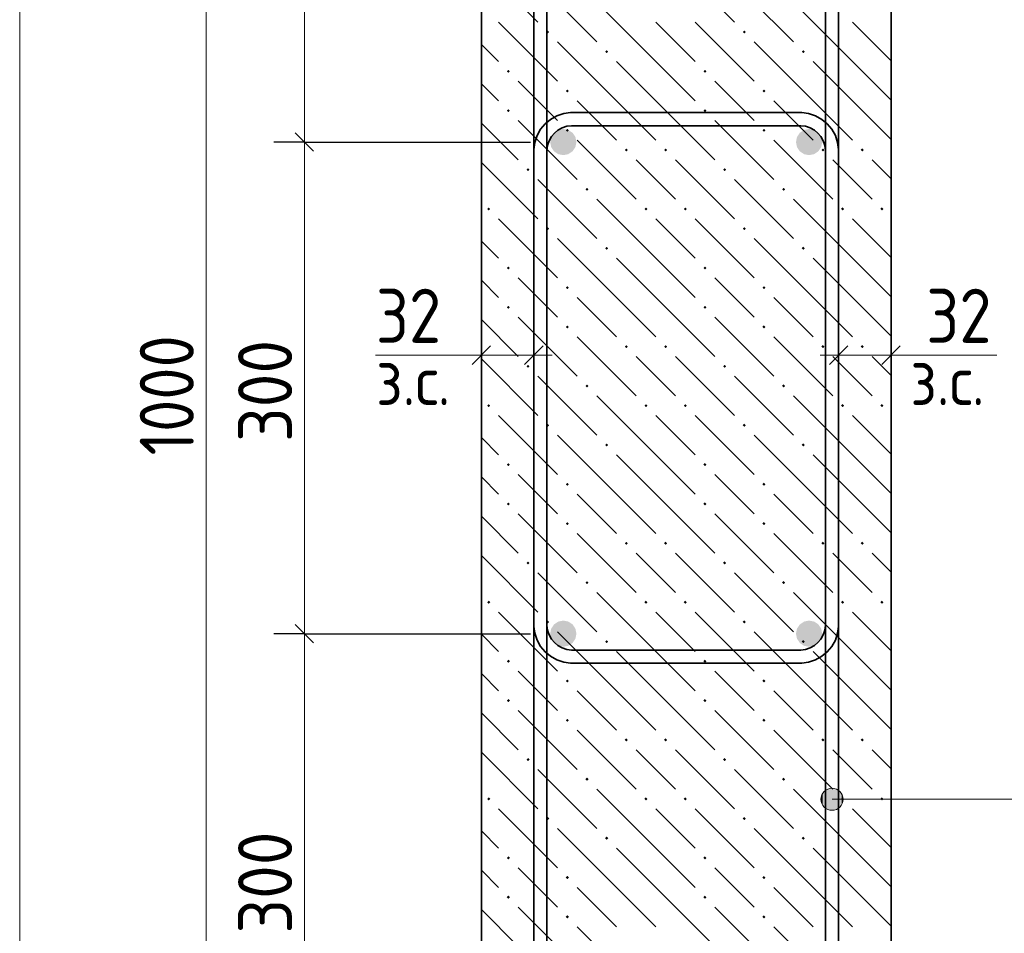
# Model space of a CAD drawing. Header units: millimetres. Extents: x 0 to 42000, y 0 to 29700.
# Tile 27 of 30: x 33511 to 37517, y 21314 to 25031. Entities that reach past the tile are written whole.
import ezdxf

# ---------------------------------------------------------------- set-up
doc = ezdxf.new("R2010")
doc.units = ezdxf.units.MM
doc.linetypes.add('______2', pattern=[270, 200, -70])
for name, color, linetype, lineweight in [('S1 Продольная арматура', 52, 'Continuous', 25), ('Standard', 7, 'Continuous', 25), ('Позиционная метка линия выноска', 7, 'Continuous', 13), ('Размерная выноска', 7, 'Continuous', 13), ('Хомут', 52, 'Continuous', 25)]:
    doc.layers.add(name, color=color, linetype=linetype, lineweight=lineweight)
doc.layers.add('ЖБ Пилон', color=7, linetype='______2', lineweight=13, true_color=0xa0a0a0)
doc.styles.add('ISOCPEUR', font='txt')

msp = doc.modelspace()

# ---------------------------------------------------------------- hatches: boundary and pattern name
at = {"layer": 'S1 Продольная арматура', "linetype": 'Continuous', "lineweight": 18, "transparency": 33554687}
for points in [[(35775.6, 24533.3), (35771.6, 24553.8), (35760, 24571.1), (35742.7, 24582.6), (35722.3, 24586.7), (35701.9, 24582.6), (35684.6, 24571.1), (35673, 24553.8), (35669, 24533.3), (35673, 24512.9), (35684.6, 24495.6), (35701.9, 24484.1), (35722.3, 24480), (35742.7, 24484.1), (35760, 24495.6), (35771.6, 24512.9)], [(35775.6, 24533.3), (35771.6, 24553.8), (35760, 24571.1), (35742.7, 24582.6), (35722.3, 24586.7), (35701.9, 24582.6), (35684.6, 24571.1), (35673, 24553.8), (35669, 24533.3), (35673, 24512.9), (35684.6, 24495.6), (35701.9, 24484.1), (35722.3, 24480), (35742.7, 24484.1), (35760, 24495.6), (35771.6, 24512.9)], [(36775.6, 24533.3), (36771.6, 24553.8), (36760, 24571.1), (36742.7, 24582.6), (36722.3, 24586.7), (36701.9, 24582.6), (36684.6, 24571.1), (36673, 24553.8), (36669, 24533.3), (36673, 24512.9), (36684.6, 24495.6), (36701.9, 24484.1), (36722.3, 24480), (36742.7, 24484.1), (36760, 24495.6), (36771.6, 24512.9)], [(36775.6, 24533.3), (36771.6, 24553.8), (36760, 24571.1), (36742.7, 24582.6), (36722.3, 24586.7), (36701.9, 24582.6), (36684.6, 24571.1), (36673, 24553.8), (36669, 24533.3), (36673, 24512.9), (36684.6, 24495.6), (36701.9, 24484.1), (36722.3, 24480), (36742.7, 24484.1), (36760, 24495.6), (36771.6, 24512.9)], [(35775.6, 22533.3), (35771.6, 22553.8), (35760, 22571.1), (35742.7, 22582.6), (35722.3, 22586.7), (35701.9, 22582.6), (35684.6, 22571.1), (35673, 22553.8), (35669, 22533.3), (35673, 22512.9), (35684.6, 22495.6), (35701.9, 22484.1), (35722.3, 22480), (35742.7, 22484.1), (35760, 22495.6), (35771.6, 22512.9)], [(35775.6, 22533.3), (35771.6, 22553.8), (35760, 22571.1), (35742.7, 22582.6), (35722.3, 22586.7), (35701.9, 22582.6), (35684.6, 22571.1), (35673, 22553.8), (35669, 22533.3), (35673, 22512.9), (35684.6, 22495.6), (35701.9, 22484.1), (35722.3, 22480), (35742.7, 22484.1), (35760, 22495.6), (35771.6, 22512.9)], [(36775.6, 22533.3), (36771.6, 22553.8), (36760, 22571.1), (36742.7, 22582.6), (36722.3, 22586.7), (36701.9, 22582.6), (36684.6, 22571.1), (36673, 22553.8), (36669, 22533.3), (36673, 22512.9), (36684.6, 22495.6), (36701.9, 22484.1), (36722.3, 22480), (36742.7, 22484.1), (36760, 22495.6), (36771.6, 22512.9)], [(36775.6, 22533.3), (36771.6, 22553.8), (36760, 22571.1), (36742.7, 22582.6), (36722.3, 22586.7), (36701.9, 22582.6), (36684.6, 22571.1), (36673, 22553.8), (36669, 22533.3), (36673, 22512.9), (36684.6, 22495.6), (36701.9, 22484.1), (36722.3, 22480), (36742.7, 22484.1), (36760, 22495.6), (36771.6, 22512.9)]]:
    msp.add_hatch(color=7, dxfattribs=at).paths.add_polyline_path(points)
at = {"layer": 'ЖБ Пилон', "linetype": 'Continuous', "lineweight": 18, "transparency": 33554687}
for points in [[(35652.2, 24981.1), (35658.7, 24987.6), (35665.2, 24981.1), (35658.7, 24974.6)], [(36452.2, 24981.1), (36458.7, 24987.6), (36465.2, 24981.1), (36458.7, 24974.6)], [(35892.2, 24901.1), (35898.7, 24907.6), (35905.2, 24901.1), (35898.7, 24894.6)], [(36692.2, 24901.1), (36698.7, 24907.6), (36705.2, 24901.1), (36698.7, 24894.6)], [(35492.2, 24821.1), (35498.7, 24827.6), (35505.2, 24821.1), (35498.7, 24814.6)], [(36292.2, 24821.1), (36298.7, 24827.6), (36305.2, 24821.1), (36298.7, 24814.6)], [(35732.2, 24741.1), (35738.7, 24747.6), (35745.2, 24741.1), (35738.7, 24734.6)], [(36532.2, 24741.1), (36538.7, 24747.6), (36545.2, 24741.1), (36538.7, 24734.6)], [(35492.2, 24661.1), (35498.7, 24667.6), (35505.2, 24661.1), (35498.7, 24654.6)], [(36292.2, 24661.1), (36298.7, 24667.6), (36305.2, 24661.1), (36298.7, 24654.6)], [(35732.2, 24581.1), (35738.7, 24587.6), (35745.2, 24581.1), (35738.7, 24574.6)], [(36532.2, 24581.1), (36538.7, 24587.6), (36545.2, 24581.1), (36538.7, 24574.6)], [(35972.2, 24501.1), (35978.7, 24507.6), (35985.2, 24501.1), (35978.7, 24494.6)], [(36132.2, 24501.1), (36138.7, 24507.6), (36145.2, 24501.1), (36138.7, 24494.6)], [(36772.2, 24501.1), (36778.7, 24507.6), (36785.2, 24501.1), (36778.7, 24494.6)], [(36932.2, 24501.1), (36938.7, 24507.6), (36945.2, 24501.1), (36938.7, 24494.6)], [(35572.2, 24421.1), (35578.7, 24427.6), (35585.2, 24421.1), (35578.7, 24414.6)], [(36372.2, 24421.1), (36378.7, 24427.6), (36385.2, 24421.1), (36378.7, 24414.6)], [(35812.2, 24341.1), (35818.7, 24347.6), (35825.2, 24341.1), (35818.7, 24334.6)], [(36612.2, 24341.1), (36618.7, 24347.6), (36625.2, 24341.1), (36618.7, 24334.6)], [(35412.2, 24261.1), (35418.7, 24267.6), (35425.2, 24261.1), (35418.7, 24254.6)], [(36052.2, 24261.1), (36058.7, 24267.6), (36065.2, 24261.1), (36058.7, 24254.6)], [(36212.2, 24261.1), (36218.7, 24267.6), (36225.2, 24261.1), (36218.7, 24254.6)], [(36852.2, 24261.1), (36858.7, 24267.6), (36865.2, 24261.1), (36858.7, 24254.6)], [(37012.2, 24261.1), (37018.7, 24267.6), (37025.2, 24261.1), (37018.7, 24254.6)], [(35652.2, 24181.1), (35658.7, 24187.6), (35665.2, 24181.1), (35658.7, 24174.6)], [(36452.2, 24181.1), (36458.7, 24187.6), (36465.2, 24181.1), (36458.7, 24174.6)], [(35892.2, 24101.1), (35898.7, 24107.6), (35905.2, 24101.1), (35898.7, 24094.6)], [(36692.2, 24101.1), (36698.7, 24107.6), (36705.2, 24101.1), (36698.7, 24094.6)], [(35492.2, 24021.1), (35498.7, 24027.6), (35505.2, 24021.1), (35498.7, 24014.6)], [(36292.2, 24021.1), (36298.7, 24027.6), (36305.2, 24021.1), (36298.7, 24014.6)], [(35732.2, 23941.1), (35738.7, 23947.6), (35745.2, 23941.1), (35738.7, 23934.6)], [(36532.2, 23941.1), (36538.7, 23947.6), (36545.2, 23941.1), (36538.7, 23934.6)], [(35492.2, 23861.1), (35498.7, 23867.6), (35505.2, 23861.1), (35498.7, 23854.6)], [(36292.2, 23861.1), (36298.7, 23867.6), (36305.2, 23861.1), (36298.7, 23854.6)], [(35732.2, 23781.1), (35738.7, 23787.6), (35745.2, 23781.1), (35738.7, 23774.6)], [(36532.2, 23781.1), (36538.7, 23787.6), (36545.2, 23781.1), (36538.7, 23774.6)], [(35972.2, 23701.1), (35978.7, 23707.6), (35985.2, 23701.1), (35978.7, 23694.6)], [(36132.2, 23701.1), (36138.7, 23707.6), (36145.2, 23701.1), (36138.7, 23694.6)], [(36772.2, 23701.1), (36778.7, 23707.6), (36785.2, 23701.1), (36778.7, 23694.6)], [(36932.2, 23701.1), (36938.7, 23707.6), (36945.2, 23701.1), (36938.7, 23694.6)], [(35572.2, 23621.1), (35578.7, 23627.6), (35585.2, 23621.1), (35578.7, 23614.6)], [(36372.2, 23621.1), (36378.7, 23627.6), (36385.2, 23621.1), (36378.7, 23614.6)], [(35812.2, 23541.1), (35818.7, 23547.6), (35825.2, 23541.1), (35818.7, 23534.6)], [(36612.2, 23541.1), (36618.7, 23547.6), (36625.2, 23541.1), (36618.7, 23534.6)], [(35412.2, 23461.1), (35418.7, 23467.6), (35425.2, 23461.1), (35418.7, 23454.6)], [(36052.2, 23461.1), (36058.7, 23467.6), (36065.2, 23461.1), (36058.7, 23454.6)], [(36212.2, 23461.1), (36218.7, 23467.6), (36225.2, 23461.1), (36218.7, 23454.6)], [(36852.2, 23461.1), (36858.7, 23467.6), (36865.2, 23461.1), (36858.7, 23454.6)], [(37012.2, 23461.1), (37018.7, 23467.6), (37025.2, 23461.1), (37018.7, 23454.6)], [(35652.2, 23381.1), (35658.7, 23387.6), (35665.2, 23381.1), (35658.7, 23374.6)], [(36452.2, 23381.1), (36458.7, 23387.6), (36465.2, 23381.1), (36458.7, 23374.6)], [(35892.2, 23301.1), (35898.7, 23307.6), (35905.2, 23301.1), (35898.7, 23294.6)], [(36692.2, 23301.1), (36698.7, 23307.6), (36705.2, 23301.1), (36698.7, 23294.6)], [(35492.2, 23221.1), (35498.7, 23227.6), (35505.2, 23221.1), (35498.7, 23214.6)], [(36292.2, 23221.1), (36298.7, 23227.6), (36305.2, 23221.1), (36298.7, 23214.6)], [(35732.2, 23141.1), (35738.7, 23147.6), (35745.2, 23141.1), (35738.7, 23134.6)], [(36532.2, 23141.1), (36538.7, 23147.6), (36545.2, 23141.1), (36538.7, 23134.6)], [(35492.2, 23061.1), (35498.7, 23067.6), (35505.2, 23061.1), (35498.7, 23054.6)], [(36292.2, 23061.1), (36298.7, 23067.6), (36305.2, 23061.1), (36298.7, 23054.6)], [(35732.2, 22981.1), (35738.7, 22987.6), (35745.2, 22981.1), (35738.7, 22974.6)], [(36532.2, 22981.1), (36538.7, 22987.6), (36545.2, 22981.1), (36538.7, 22974.6)], [(35972.2, 22901.1), (35978.7, 22907.6), (35985.2, 22901.1), (35978.7, 22894.6)], [(36132.2, 22901.1), (36138.7, 22907.6), (36145.2, 22901.1), (36138.7, 22894.6)], [(36772.2, 22901.1), (36778.7, 22907.6), (36785.2, 22901.1), (36778.7, 22894.6)], [(36932.2, 22901.1), (36938.7, 22907.6), (36945.2, 22901.1), (36938.7, 22894.6)], [(35572.2, 22821.1), (35578.7, 22827.6), (35585.2, 22821.1), (35578.7, 22814.6)], [(36372.2, 22821.1), (36378.7, 22827.6), (36385.2, 22821.1), (36378.7, 22814.6)], [(35812.2, 22741.1), (35818.7, 22747.6), (35825.2, 22741.1), (35818.7, 22734.6)], [(36612.2, 22741.1), (36618.7, 22747.6), (36625.2, 22741.1), (36618.7, 22734.6)], [(35412.2, 22661.1), (35418.7, 22667.6), (35425.2, 22661.1), (35418.7, 22654.6)], [(36052.2, 22661.1), (36058.7, 22667.6), (36065.2, 22661.1), (36058.7, 22654.6)], [(36212.2, 22661.1), (36218.7, 22667.6), (36225.2, 22661.1), (36218.7, 22654.6)], [(36852.2, 22661.1), (36858.7, 22667.6), (36865.2, 22661.1), (36858.7, 22654.6)], [(37012.2, 22661.1), (37018.7, 22667.6), (37025.2, 22661.1), (37018.7, 22654.6)], [(35652.2, 22581.1), (35658.7, 22587.6), (35665.2, 22581.1), (35658.7, 22574.6)], [(36452.2, 22581.1), (36458.7, 22587.6), (36465.2, 22581.1), (36458.7, 22574.6)], [(35892.2, 22501.1), (35898.7, 22507.6), (35905.2, 22501.1), (35898.7, 22494.6)], [(36692.2, 22501.1), (36698.7, 22507.6), (36705.2, 22501.1), (36698.7, 22494.6)], [(35492.2, 22421.1), (35498.7, 22427.6), (35505.2, 22421.1), (35498.7, 22414.6)], [(36292.2, 22421.1), (36298.7, 22427.6), (36305.2, 22421.1), (36298.7, 22414.6)], [(35732.2, 22341.1), (35738.7, 22347.6), (35745.2, 22341.1), (35738.7, 22334.6)], [(36532.2, 22341.1), (36538.7, 22347.6), (36545.2, 22341.1), (36538.7, 22334.6)], [(35492.2, 22261.1), (35498.7, 22267.6), (35505.2, 22261.1), (35498.7, 22254.6)], [(36292.2, 22261.1), (36298.7, 22267.6), (36305.2, 22261.1), (36298.7, 22254.6)], [(35732.2, 22181.1), (35738.7, 22187.6), (35745.2, 22181.1), (35738.7, 22174.6)], [(36532.2, 22181.1), (36538.7, 22187.6), (36545.2, 22181.1), (36538.7, 22174.6)], [(35972.2, 22101.1), (35978.7, 22107.6), (35985.2, 22101.1), (35978.7, 22094.6)], [(36132.2, 22101.1), (36138.7, 22107.6), (36145.2, 22101.1), (36138.7, 22094.6)], [(36772.2, 22101.1), (36778.7, 22107.6), (36785.2, 22101.1), (36778.7, 22094.6)], [(36932.2, 22101.1), (36938.7, 22107.6), (36945.2, 22101.1), (36938.7, 22094.6)], [(35572.2, 22021.1), (35578.7, 22027.6), (35585.2, 22021.1), (35578.7, 22014.6)], [(36372.2, 22021.1), (36378.7, 22027.6), (36385.2, 22021.1), (36378.7, 22014.6)], [(35812.2, 21941.1), (35818.7, 21947.6), (35825.2, 21941.1), (35818.7, 21934.6)], [(36612.2, 21941.1), (36618.7, 21947.6), (36625.2, 21941.1), (36618.7, 21934.6)], [(35412.2, 21861.1), (35418.7, 21867.6), (35425.2, 21861.1), (35418.7, 21854.6)], [(36052.2, 21861.1), (36058.7, 21867.6), (36065.2, 21861.1), (36058.7, 21854.6)], [(36212.2, 21861.1), (36218.7, 21867.6), (36225.2, 21861.1), (36218.7, 21854.6)], [(36852.2, 21861.1), (36858.7, 21867.6), (36865.2, 21861.1), (36858.7, 21854.6)], [(37012.2, 21861.1), (37018.7, 21867.6), (37025.2, 21861.1), (37018.7, 21854.6)], [(35652.2, 21781.1), (35658.7, 21787.6), (35665.2, 21781.1), (35658.7, 21774.6)], [(36452.2, 21781.1), (36458.7, 21787.6), (36465.2, 21781.1), (36458.7, 21774.6)], [(35892.2, 21701.1), (35898.7, 21707.6), (35905.2, 21701.1), (35898.7, 21694.6)], [(36692.2, 21701.1), (36698.7, 21707.6), (36705.2, 21701.1), (36698.7, 21694.6)], [(35492.2, 21621.1), (35498.7, 21627.6), (35505.2, 21621.1), (35498.7, 21614.6)], [(36292.2, 21621.1), (36298.7, 21627.6), (36305.2, 21621.1), (36298.7, 21614.6)], [(35732.2, 21541.1), (35738.7, 21547.6), (35745.2, 21541.1), (35738.7, 21534.6)], [(36532.2, 21541.1), (36538.7, 21547.6), (36545.2, 21541.1), (36538.7, 21534.6)], [(35492.2, 21461.1), (35498.7, 21467.6), (35505.2, 21461.1), (35498.7, 21454.6)], [(36292.2, 21461.1), (36298.7, 21467.6), (36305.2, 21461.1), (36298.7, 21454.6)], [(35732.2, 21381.1), (35738.7, 21387.6), (35745.2, 21381.1), (35738.7, 21374.6)], [(36532.2, 21381.1), (36538.7, 21387.6), (36545.2, 21381.1), (36538.7, 21374.6)]]:
    msp.add_hatch(color=7, dxfattribs=at).paths.add_polyline_path(points, flags=16)
at = {"layer": 'Позиционная метка линия выноска', "linetype": 'Continuous', "lineweight": 13, "transparency": 33554687}
for points in [[(36776.9, 21837.2), (36776.9, 21882.2), (36770.6, 21859.7)], [(36793.1, 21821), (36793.1, 21898.4), (36776.9, 21882.2)], [(36793.1, 21821), (36776.9, 21882.2), (36776.9, 21837.2)], [(36815.7, 21814.7), (36815.7, 21904.7), (36793.1, 21898.4)], [(36815.7, 21814.7), (36793.1, 21898.4), (36793.1, 21821)], [(36838.2, 21821), (36838.2, 21898.4), (36815.7, 21904.7)], [(36838.2, 21821), (36815.7, 21904.7), (36815.7, 21814.7)], [(36854.4, 21837.2), (36854.4, 21882.2), (36838.2, 21898.4)], [(36854.4, 21837.2), (36838.2, 21898.4), (36838.2, 21821)], [(36854.4, 21882.2), (36854.4, 21837.2), (36860.7, 21859.7)]]:
    msp.add_hatch(color=7, dxfattribs=at).paths.add_polyline_path(points)

# ---------------------------------------------------------------- linework, layer by layer
at = {"layer": 'Standard', "color": 254, "linetype": 'Continuous', "lineweight": 18, "true_color": 0xc4c4ff, "transparency": 33554687}
msp.add_line((33510.6, 29200), (33510.6, 17810.9), dxfattribs=at)
at = {"layer": 'Standard', "color": 7, "linetype": 'Continuous', "lineweight": 13, "transparency": 33554687}
for p, q in [((34669, 26533.3), (34669, 24533.3)), ((34669, 24533.3), (34669, 22533.3)), ((35389, 23666.5), (35314, 23666.5)), ((35602.3, 23666.5), (35389, 23666.5)), ((35602.3, 23666.5), (35677.3, 23666.5)), ((36842.3, 23666.5), (36767.3, 23666.5)), ((36842.3, 23666.5), (37055.6, 23666.5)), ((37055.6, 23666.5), (37130.6, 23666.5)), ((34669, 22533.3), (34669, 20533.3))]:
    msp.add_line(p, q, dxfattribs=at)
at = {"layer": 'Standard', "color": 7, "linetype": 'Continuous', "lineweight": 25, "transparency": 33554687}
for p, q in [((34631.5, 24570.8), (34706.5, 24495.8)), ((35426.5, 23704), (35351.5, 23629)), ((35639.8, 23704), (35564.8, 23629)), ((36804.8, 23629), (36879.8, 23704)), ((37018.1, 23629), (37093.1, 23704)), ((34631.5, 22570.8), (34706.5, 22495.8))]:
    msp.add_line(p, q, dxfattribs=at)
at = {"layer": 'Standard', "color": 7, "linetype": 'Continuous', "lineweight": -3, "transparency": 33554687}
for p, q in [((34669, 24533.3), (34544, 24533.3)), ((34669, 24533.3), (34794, 24533.3)), ((34669, 24533.3), (35589, 24533.3)), ((35389, 23666.5), (35389, 23791.5)), ((35602.3, 23666.5), (35602.3, 23791.5)), ((36842.3, 23666.5), (36842.3, 23791.5)), ((37055.6, 23666.5), (37055.6, 23791.5)), ((35389, 23666.5), (35389, 23541.5)), ((35602.3, 23666.5), (35602.3, 23541.5)), ((36842.3, 23666.5), (36842.3, 23541.5)), ((37055.6, 23666.5), (37055.6, 23541.5)), ((34669, 22533.3), (34544, 22533.3)), ((34669, 22533.3), (34794, 22533.3)), ((34669, 22533.3), (35589, 22533.3))]:
    msp.add_line(p, q, dxfattribs=at)
at = {"layer": 'Standard', "color": 7, "linetype": 'Continuous', "lineweight": 13, "transparency": 33554687}
msp.add_lwpolyline([(34269, 26866.7), (34269, 23180.8), (34269, 23180.8), (34269, 20200)], dxfattribs=at)
at = {"layer": 'ЖБ Пилон', "color": 7, "linetype": 'Continuous', "lineweight": 35, "transparency": 33554687}
for p, q in [((35389, 26866.7), (35389, 20200)), ((37055.6, 20200), (37055.6, 26866.7))]:
    msp.add_line(p, q, dxfattribs=at)
at = {"layer": 'ЖБ Пилон', "color": 9, "linetype": 'Continuous', "lineweight": 18, "true_color": 0xc7c7c7, "transparency": 33554687}
for p, q in [((35389, 25250.8), (35618.7, 25021.1)), ((36178.7, 25261.1), (36418.7, 25021.1)), ((35618.7, 25181.1), (35858.7, 24941.1)), ((36418.7, 25181.1), (36658.7, 24941.1)), ((36098.7, 24861.1), (35858.7, 25101.1)), ((36898.7, 24861.1), (36658.7, 25101.1)), ((35458.7, 25021.1), (35698.7, 24781.1)), ((36098.7, 25021.1), (36258.7, 24861.1)), ((36258.7, 25021.1), (36498.7, 24781.1)), ((36898.7, 25021.1), (37055.6, 24864.1)), ((35389, 24930.8), (35458.7, 24861.1)), ((35938.7, 24701.1), (35698.7, 24941.1)), ((36738.7, 24701.1), (36498.7, 24941.1)), ((35938.7, 24861.1), (36098.7, 24701.1)), ((36098.7, 24861.1), (36258.7, 24701.1)), ((36738.7, 24861.1), (36898.7, 24701.1)), ((36898.7, 24861.1), (37055.6, 24704.1)), ((35389, 24770.8), (35458.7, 24701.1)), ((35618.7, 24701.1), (35538.7, 24781.1)), ((36418.7, 24701.1), (36338.7, 24781.1)), ((35698.7, 24621.1), (35618.7, 24701.1)), ((35778.7, 24701.1), (35938.7, 24541.1)), ((35938.7, 24701.1), (36098.7, 24541.1)), ((36098.7, 24701.1), (36338.7, 24461.1)), ((36498.7, 24621.1), (36418.7, 24701.1)), ((36578.7, 24701.1), (36738.7, 24541.1)), ((36738.7, 24701.1), (36898.7, 24541.1)), ((36898.7, 24701.1), (37055.6, 24544.1)), ((35389, 24610.8), (35538.7, 24461.1)), ((35538.7, 24621.1), (35778.7, 24381.1)), ((36338.7, 24621.1), (36578.7, 24381.1)), ((35778.7, 24541.1), (36018.7, 24301.1)), ((36578.7, 24541.1), (36818.7, 24301.1)), ((35389, 24450.8), (35618.7, 24221.1)), ((36098.7, 24381.1), (36018.7, 24461.1)), ((36178.7, 24461.1), (36418.7, 24221.1)), ((36898.7, 24381.1), (36818.7, 24461.1)), ((36978.7, 24461.1), (37055.6, 24384.1)), ((35618.7, 24381.1), (35858.7, 24141.1)), ((36178.7, 24301.1), (36098.7, 24381.1)), ((36418.7, 24381.1), (36658.7, 24141.1)), ((36978.7, 24301.1), (36898.7, 24381.1)), ((36098.7, 24061.1), (35858.7, 24301.1)), ((36898.7, 24061.1), (36658.7, 24301.1)), ((35458.7, 24221.1), (35698.7, 23981.1)), ((36098.7, 24221.1), (36258.7, 24061.1)), ((36258.7, 24221.1), (36498.7, 23981.1)), ((36898.7, 24221.1), (37055.6, 24064.1)), ((35389, 24130.8), (35458.7, 24061.1)), ((35938.7, 23901.1), (35698.7, 24141.1)), ((36738.7, 23901.1), (36498.7, 24141.1)), ((35938.7, 24061.1), (36098.7, 23901.1)), ((36098.7, 24061.1), (36258.7, 23901.1)), ((36738.7, 24061.1), (36898.7, 23901.1)), ((36898.7, 24061.1), (37055.6, 23904.1)), ((35389, 23970.8), (35458.7, 23901.1)), ((35618.7, 23901.1), (35538.7, 23981.1)), ((36418.7, 23901.1), (36338.7, 23981.1)), ((35698.7, 23821.1), (35618.7, 23901.1)), ((35778.7, 23901.1), (35938.7, 23741.1)), ((35938.7, 23901.1), (36098.7, 23741.1)), ((36098.7, 23901.1), (36338.7, 23661.1)), ((36498.7, 23821.1), (36418.7, 23901.1)), ((36578.7, 23901.1), (36738.7, 23741.1)), ((36738.7, 23901.1), (36898.7, 23741.1)), ((36898.7, 23901.1), (37055.6, 23744.1)), ((35389, 23810.8), (35538.7, 23661.1)), ((35538.7, 23821.1), (35778.7, 23581.1)), ((36338.7, 23821.1), (36578.7, 23581.1)), ((35778.7, 23741.1), (36018.7, 23501.1)), ((36578.7, 23741.1), (36818.7, 23501.1)), ((35389, 23650.8), (35618.7, 23421.1)), ((36098.7, 23581.1), (36018.7, 23661.1)), ((36178.7, 23661.1), (36418.7, 23421.1)), ((36898.7, 23581.1), (36818.7, 23661.1)), ((36978.7, 23661.1), (37055.6, 23584.1)), ((35618.7, 23581.1), (35858.7, 23341.1)), ((36178.7, 23501.1), (36098.7, 23581.1)), ((36418.7, 23581.1), (36658.7, 23341.1)), ((36978.7, 23501.1), (36898.7, 23581.1)), ((36098.7, 23261.1), (35858.7, 23501.1)), ((36898.7, 23261.1), (36658.7, 23501.1)), ((35458.7, 23421.1), (35698.7, 23181.1)), ((36098.7, 23421.1), (36258.7, 23261.1)), ((36258.7, 23421.1), (36498.7, 23181.1)), ((36898.7, 23421.1), (37055.6, 23264.1)), ((35389, 23330.8), (35458.7, 23261.1)), ((35938.7, 23101.1), (35698.7, 23341.1)), ((36738.7, 23101.1), (36498.7, 23341.1)), ((35938.7, 23261.1), (36098.7, 23101.1)), ((36098.7, 23261.1), (36258.7, 23101.1)), ((36738.7, 23261.1), (36898.7, 23101.1)), ((36898.7, 23261.1), (37055.6, 23104.1)), ((35389, 23170.8), (35458.7, 23101.1)), ((35618.7, 23101.1), (35538.7, 23181.1)), ((36418.7, 23101.1), (36338.7, 23181.1)), ((35698.7, 23021.1), (35618.7, 23101.1)), ((35778.7, 23101.1), (35938.7, 22941.1)), ((35938.7, 23101.1), (36098.7, 22941.1)), ((36098.7, 23101.1), (36338.7, 22861.1)), ((36498.7, 23021.1), (36418.7, 23101.1)), ((36578.7, 23101.1), (36738.7, 22941.1)), ((36738.7, 23101.1), (36898.7, 22941.1)), ((36898.7, 23101.1), (37055.6, 22944.1)), ((35389, 23010.8), (35538.7, 22861.1)), ((35538.7, 23021.1), (35778.7, 22781.1)), ((36338.7, 23021.1), (36578.7, 22781.1)), ((35778.7, 22941.1), (36018.7, 22701.1)), ((36578.7, 22941.1), (36818.7, 22701.1)), ((35389, 22850.8), (35618.7, 22621.1)), ((36098.7, 22781.1), (36018.7, 22861.1)), ((36178.7, 22861.1), (36418.7, 22621.1)), ((36898.7, 22781.1), (36818.7, 22861.1)), ((36978.7, 22861.1), (37055.6, 22784.1)), ((35618.7, 22781.1), (35858.7, 22541.1)), ((36178.7, 22701.1), (36098.7, 22781.1)), ((36418.7, 22781.1), (36658.7, 22541.1)), ((36978.7, 22701.1), (36898.7, 22781.1)), ((36098.7, 22461.1), (35858.7, 22701.1)), ((36898.7, 22461.1), (36658.7, 22701.1)), ((35458.7, 22621.1), (35698.7, 22381.1)), ((36098.7, 22621.1), (36258.7, 22461.1)), ((36258.7, 22621.1), (36498.7, 22381.1)), ((36898.7, 22621.1), (37055.6, 22464.1)), ((35389, 22530.8), (35458.7, 22461.1)), ((35938.7, 22301.1), (35698.7, 22541.1)), ((36738.7, 22301.1), (36498.7, 22541.1)), ((35938.7, 22461.1), (36098.7, 22301.1)), ((36098.7, 22461.1), (36258.7, 22301.1)), ((36738.7, 22461.1), (36898.7, 22301.1)), ((36898.7, 22461.1), (37055.6, 22304.1)), ((35389, 22370.8), (35458.7, 22301.1)), ((35618.7, 22301.1), (35538.7, 22381.1)), ((36418.7, 22301.1), (36338.7, 22381.1)), ((35698.7, 22221.1), (35618.7, 22301.1)), ((35778.7, 22301.1), (35938.7, 22141.1)), ((35938.7, 22301.1), (36098.7, 22141.1)), ((36098.7, 22301.1), (36338.7, 22061.1)), ((36498.7, 22221.1), (36418.7, 22301.1)), ((36578.7, 22301.1), (36738.7, 22141.1)), ((36738.7, 22301.1), (36898.7, 22141.1)), ((36898.7, 22301.1), (37055.6, 22144.1)), ((35389, 22210.8), (35538.7, 22061.1)), ((35538.7, 22221.1), (35778.7, 21981.1)), ((36338.7, 22221.1), (36578.7, 21981.1)), ((35778.7, 22141.1), (36018.7, 21901.1)), ((36578.7, 22141.1), (36818.7, 21901.1)), ((35389, 22050.8), (35618.7, 21821.1)), ((36098.7, 21981.1), (36018.7, 22061.1)), ((36178.7, 22061.1), (36418.7, 21821.1)), ((36898.7, 21981.1), (36818.7, 22061.1)), ((36978.7, 22061.1), (37055.6, 21984.1)), ((35618.7, 21981.1), (35858.7, 21741.1)), ((36178.7, 21901.1), (36098.7, 21981.1)), ((36418.7, 21981.1), (36658.7, 21741.1)), ((36978.7, 21901.1), (36898.7, 21981.1)), ((36098.7, 21661.1), (35858.7, 21901.1)), ((36898.7, 21661.1), (36658.7, 21901.1)), ((35458.7, 21821.1), (35698.7, 21581.1)), ((36098.7, 21821.1), (36258.7, 21661.1)), ((36258.7, 21821.1), (36498.7, 21581.1)), ((36898.7, 21821.1), (37055.6, 21664.1)), ((35389, 21730.8), (35458.7, 21661.1)), ((35938.7, 21501.1), (35698.7, 21741.1)), ((36738.7, 21501.1), (36498.7, 21741.1)), ((35938.7, 21661.1), (36098.7, 21501.1)), ((36098.7, 21661.1), (36258.7, 21501.1)), ((36738.7, 21661.1), (36898.7, 21501.1)), ((36898.7, 21661.1), (37055.6, 21504.1)), ((35389, 21570.8), (35458.7, 21501.1)), ((35618.7, 21501.1), (35538.7, 21581.1)), ((36418.7, 21501.1), (36338.7, 21581.1)), ((35698.7, 21421.1), (35618.7, 21501.1)), ((35778.7, 21501.1), (35938.7, 21341.1)), ((35938.7, 21501.1), (36098.7, 21341.1)), ((36098.7, 21501.1), (36338.7, 21261.1)), ((36498.7, 21421.1), (36418.7, 21501.1)), ((36578.7, 21501.1), (36738.7, 21341.1)), ((36738.7, 21501.1), (36898.7, 21341.1)), ((36898.7, 21501.1), (37055.6, 21344.1)), ((35389, 21410.8), (35538.7, 21261.1)), ((35538.7, 21421.1), (35778.7, 21181.1)), ((36338.7, 21421.1), (36578.7, 21181.1)), ((35778.7, 21341.1), (36018.7, 21101.1)), ((36578.7, 21341.1), (36818.7, 21101.1))]:
    msp.add_line(p, q, dxfattribs=at)
at = {"layer": 'Позиционная метка линия выноска', "color": 7, "linetype": 'Continuous', "lineweight": 13, "transparency": 33554687}
for p, q in [((36815.7, 21904.7), (36815.7, 21904.7)), ((36770.6, 21859.7), (36770.6, 21859.7)), ((39575.6, 21859.7), (36815.7, 21859.7)), ((36860.7, 21859.7), (36860.7, 21859.7)), ((36815.7, 21814.7), (36815.7, 21814.7))]:
    msp.add_line(p, q, dxfattribs=at)
msp.add_circle((36815.7, 21859.7), 45, dxfattribs=at)
at = {"layer": 'Размерная выноска', "color": 7, "linetype": 'Continuous', "lineweight": 13, "transparency": 33554687}
for p, q in [((35389, 23666.5), (34958.7, 23666.5)), ((37055.6, 23666.5), (37485.9, 23666.5))]:
    msp.add_line(p, q, dxfattribs=at)
at = {"layer": 'Хомут', "color": 7, "linetype": 'Continuous', "lineweight": 35, "transparency": 33554687}
for points in [[(36842.3, 26475.5), (36842.3, 22563.1), (36838.5, 22535.8), (36829.1, 22507.3), (36814.4, 22481), (36796.3, 22459.4), (36774.7, 22441.3), (36748.4, 22426.6), (36719.9, 22417.1), (36692.5, 22413.3), (35752.1, 22413.3), (35724.8, 22417.1), (35696.2, 22426.6), (35670, 22441.3), (35648.3, 22459.4), (35630.2, 22481), (35615.5, 22507.3), (35606.1, 22535.8), (35602.3, 22563.1), (35602.3, 26503.5)], [(36842.3, 26475.5), (36842.3, 22563.1), (36838.5, 22535.8), (36829.1, 22507.3), (36814.4, 22481), (36796.3, 22459.4), (36774.7, 22441.3), (36748.4, 22426.6), (36719.9, 22417.1), (36692.5, 22413.3), (35752.1, 22413.3), (35724.8, 22417.1), (35696.2, 22426.6), (35670, 22441.3), (35648.3, 22459.4), (35630.2, 22481), (35615.5, 22507.3), (35606.1, 22535.8), (35602.3, 22563.1), (35602.3, 26503.5)], [(36842.3, 26475.5), (36842.3, 22563.1), (36838.5, 22535.8), (36829.1, 22507.3), (36814.4, 22481), (36796.3, 22459.4), (36774.7, 22441.3), (36748.4, 22426.6), (36719.9, 22417.1), (36692.5, 22413.3), (35752.1, 22413.3), (35724.8, 22417.1), (35696.2, 22426.6), (35670, 22441.3), (35648.3, 22459.4), (35630.2, 22481), (35615.5, 22507.3), (35606.1, 22535.8), (35602.3, 22563.1), (35602.3, 26503.5)], [(36842.3, 26475.5), (36842.3, 22563.1), (36838.5, 22535.8), (36829.1, 22507.3), (36814.4, 22481), (36796.3, 22459.4), (36774.7, 22441.3), (36748.4, 22426.6), (36719.9, 22417.1), (36692.5, 22413.3), (35752.1, 22413.3), (35724.8, 22417.1), (35696.2, 22426.6), (35670, 22441.3), (35648.3, 22459.4), (35630.2, 22481), (35615.5, 22507.3), (35606.1, 22535.8), (35602.3, 22563.1), (35602.3, 26503.5)], [(36842.3, 26475.5), (36842.3, 22563.1), (36838.5, 22535.8), (36829.1, 22507.3), (36814.4, 22481), (36796.3, 22459.4), (36774.7, 22441.3), (36748.4, 22426.6), (36719.9, 22417.1), (36692.5, 22413.3), (35752.1, 22413.3), (35724.8, 22417.1), (35696.2, 22426.6), (35670, 22441.3), (35648.3, 22459.4), (35630.2, 22481), (35615.5, 22507.3), (35606.1, 22535.8), (35602.3, 22563.1), (35602.3, 26503.5)], [(36842.3, 26475.5), (36842.3, 22563.1), (36838.5, 22535.8), (36829.1, 22507.3), (36814.4, 22481), (36796.3, 22459.4), (36774.7, 22441.3), (36748.4, 22426.6), (36719.9, 22417.1), (36692.5, 22413.3), (35752.1, 22413.3), (35724.8, 22417.1), (35696.2, 22426.6), (35670, 22441.3), (35648.3, 22459.4), (35630.2, 22481), (35615.5, 22507.3), (35606.1, 22535.8), (35602.3, 22563.1), (35602.3, 26503.5)], [(35655.6, 26499.9), (35655.6, 22566.8), (35658.3, 22547.9), (35664.6, 22528.8), (35674.3, 22511.4), (35686.2, 22497.2), (35700.4, 22485.4), (35717.8, 22475.6), (35736.9, 22469.3), (35755.8, 22466.7), (36688.8, 22466.7), (36707.7, 22469.3), (36726.8, 22475.6), (36744.3, 22485.4), (36758.4, 22497.2), (36770.3, 22511.4), (36780.1, 22528.8), (36786.4, 22547.9), (36789, 22566.8), (36789, 26471.8)], [(35655.6, 26499.9), (35655.6, 22566.8), (35658.3, 22547.9), (35664.6, 22528.8), (35674.3, 22511.4), (35686.2, 22497.2), (35700.4, 22485.4), (35717.8, 22475.6), (35736.9, 22469.3), (35755.8, 22466.7), (36688.8, 22466.7), (36707.7, 22469.3), (36726.8, 22475.6), (36744.3, 22485.4), (36758.4, 22497.2), (36770.3, 22511.4), (36780.1, 22528.8), (36786.4, 22547.9), (36789, 22566.8), (36789, 26471.8)], [(35655.6, 26499.9), (35655.6, 22566.8), (35658.3, 22547.9), (35664.6, 22528.8), (35674.3, 22511.4), (35686.2, 22497.2), (35700.4, 22485.4), (35717.8, 22475.6), (35736.9, 22469.3), (35755.8, 22466.7), (36688.8, 22466.7), (36707.7, 22469.3), (36726.8, 22475.6), (36744.3, 22485.4), (36758.4, 22497.2), (36770.3, 22511.4), (36780.1, 22528.8), (36786.4, 22547.9), (36789, 22566.8), (36789, 26471.8)], [(35655.6, 26499.9), (35655.6, 22566.8), (35658.3, 22547.9), (35664.6, 22528.8), (35674.3, 22511.4), (35686.2, 22497.2), (35700.4, 22485.4), (35717.8, 22475.6), (35736.9, 22469.3), (35755.8, 22466.7), (36688.8, 22466.7), (36707.7, 22469.3), (36726.8, 22475.6), (36744.3, 22485.4), (36758.4, 22497.2), (36770.3, 22511.4), (36780.1, 22528.8), (36786.4, 22547.9), (36789, 22566.8), (36789, 26471.8)], [(35655.6, 26499.9), (35655.6, 22566.8), (35658.3, 22547.9), (35664.6, 22528.8), (35674.3, 22511.4), (35686.2, 22497.2), (35700.4, 22485.4), (35717.8, 22475.6), (35736.9, 22469.3), (35755.8, 22466.7), (36688.8, 22466.7), (36707.7, 22469.3), (36726.8, 22475.6), (36744.3, 22485.4), (36758.4, 22497.2), (36770.3, 22511.4), (36780.1, 22528.8), (36786.4, 22547.9), (36789, 22566.8), (36789, 26471.8)], [(35655.6, 26499.9), (35655.6, 22566.8), (35658.3, 22547.9), (35664.6, 22528.8), (35674.3, 22511.4), (35686.2, 22497.2), (35700.4, 22485.4), (35717.8, 22475.6), (35736.9, 22469.3), (35755.8, 22466.7), (36688.8, 22466.7), (36707.7, 22469.3), (36726.8, 22475.6), (36744.3, 22485.4), (36758.4, 22497.2), (36770.3, 22511.4), (36780.1, 22528.8), (36786.4, 22547.9), (36789, 22566.8), (36789, 26471.8)], [(35602.3, 20563.1), (35602.3, 24503.5), (35606.1, 24530.9), (35615.5, 24559.4), (35630.2, 24585.7), (35648.3, 24607.3), (35670, 24625.4), (35696.2, 24640.1), (35724.8, 24649.5), (35752.1, 24653.3), (36692.5, 24653.3), (36719.9, 24649.5), (36748.4, 24640.1), (36774.7, 24625.4), (36796.3, 24607.3), (36814.4, 24585.7), (36829.1, 24559.4), (36838.5, 24530.9), (36842.3, 24503.5), (36842.3, 20591.2)], [(35602.3, 20563.1), (35602.3, 24503.5), (35606.1, 24530.9), (35615.5, 24559.4), (35630.2, 24585.7), (35648.3, 24607.3), (35670, 24625.4), (35696.2, 24640.1), (35724.8, 24649.5), (35752.1, 24653.3), (36692.5, 24653.3), (36719.9, 24649.5), (36748.4, 24640.1), (36774.7, 24625.4), (36796.3, 24607.3), (36814.4, 24585.7), (36829.1, 24559.4), (36838.5, 24530.9), (36842.3, 24503.5), (36842.3, 20591.2)], [(35602.3, 20563.1), (35602.3, 24503.5), (35606.1, 24530.9), (35615.5, 24559.4), (35630.2, 24585.7), (35648.3, 24607.3), (35670, 24625.4), (35696.2, 24640.1), (35724.8, 24649.5), (35752.1, 24653.3), (36692.5, 24653.3), (36719.9, 24649.5), (36748.4, 24640.1), (36774.7, 24625.4), (36796.3, 24607.3), (36814.4, 24585.7), (36829.1, 24559.4), (36838.5, 24530.9), (36842.3, 24503.5), (36842.3, 20591.2)], [(35602.3, 20563.1), (35602.3, 24503.5), (35606.1, 24530.9), (35615.5, 24559.4), (35630.2, 24585.7), (35648.3, 24607.3), (35670, 24625.4), (35696.2, 24640.1), (35724.8, 24649.5), (35752.1, 24653.3), (36692.5, 24653.3), (36719.9, 24649.5), (36748.4, 24640.1), (36774.7, 24625.4), (36796.3, 24607.3), (36814.4, 24585.7), (36829.1, 24559.4), (36838.5, 24530.9), (36842.3, 24503.5), (36842.3, 20591.2)], [(35602.3, 20563.1), (35602.3, 24503.5), (35606.1, 24530.9), (35615.5, 24559.4), (35630.2, 24585.7), (35648.3, 24607.3), (35670, 24625.4), (35696.2, 24640.1), (35724.8, 24649.5), (35752.1, 24653.3), (36692.5, 24653.3), (36719.9, 24649.5), (36748.4, 24640.1), (36774.7, 24625.4), (36796.3, 24607.3), (36814.4, 24585.7), (36829.1, 24559.4), (36838.5, 24530.9), (36842.3, 24503.5), (36842.3, 20591.2)], [(35602.3, 20563.1), (35602.3, 24503.5), (35606.1, 24530.9), (35615.5, 24559.4), (35630.2, 24585.7), (35648.3, 24607.3), (35670, 24625.4), (35696.2, 24640.1), (35724.8, 24649.5), (35752.1, 24653.3), (36692.5, 24653.3), (36719.9, 24649.5), (36748.4, 24640.1), (36774.7, 24625.4), (36796.3, 24607.3), (36814.4, 24585.7), (36829.1, 24559.4), (36838.5, 24530.9), (36842.3, 24503.5), (36842.3, 20591.2)], [(36789, 20594.9), (36789, 24499.9), (36786.4, 24518.8), (36780.1, 24537.8), (36770.3, 24555.3), (36758.4, 24569.5), (36744.3, 24581.3), (36726.8, 24591.1), (36707.7, 24597.4), (36688.8, 24600), (35755.8, 24600), (35736.9, 24597.4), (35717.8, 24591.1), (35700.4, 24581.3), (35686.2, 24569.5), (35674.3, 24555.3), (35664.6, 24537.8), (35658.3, 24518.8), (35655.6, 24499.9), (35655.6, 20566.8)], [(36789, 20594.9), (36789, 24499.9), (36786.4, 24518.8), (36780.1, 24537.8), (36770.3, 24555.3), (36758.4, 24569.5), (36744.3, 24581.3), (36726.8, 24591.1), (36707.7, 24597.4), (36688.8, 24600), (35755.8, 24600), (35736.9, 24597.4), (35717.8, 24591.1), (35700.4, 24581.3), (35686.2, 24569.5), (35674.3, 24555.3), (35664.6, 24537.8), (35658.3, 24518.8), (35655.6, 24499.9), (35655.6, 20566.8)], [(36789, 20594.9), (36789, 24499.9), (36786.4, 24518.8), (36780.1, 24537.8), (36770.3, 24555.3), (36758.4, 24569.5), (36744.3, 24581.3), (36726.8, 24591.1), (36707.7, 24597.4), (36688.8, 24600), (35755.8, 24600), (35736.9, 24597.4), (35717.8, 24591.1), (35700.4, 24581.3), (35686.2, 24569.5), (35674.3, 24555.3), (35664.6, 24537.8), (35658.3, 24518.8), (35655.6, 24499.9), (35655.6, 20566.8)], [(36789, 20594.9), (36789, 24499.9), (36786.4, 24518.8), (36780.1, 24537.8), (36770.3, 24555.3), (36758.4, 24569.5), (36744.3, 24581.3), (36726.8, 24591.1), (36707.7, 24597.4), (36688.8, 24600), (35755.8, 24600), (35736.9, 24597.4), (35717.8, 24591.1), (35700.4, 24581.3), (35686.2, 24569.5), (35674.3, 24555.3), (35664.6, 24537.8), (35658.3, 24518.8), (35655.6, 24499.9), (35655.6, 20566.8)], [(36789, 20594.9), (36789, 24499.9), (36786.4, 24518.8), (36780.1, 24537.8), (36770.3, 24555.3), (36758.4, 24569.5), (36744.3, 24581.3), (36726.8, 24591.1), (36707.7, 24597.4), (36688.8, 24600), (35755.8, 24600), (35736.9, 24597.4), (35717.8, 24591.1), (35700.4, 24581.3), (35686.2, 24569.5), (35674.3, 24555.3), (35664.6, 24537.8), (35658.3, 24518.8), (35655.6, 24499.9), (35655.6, 20566.8)], [(36789, 20594.9), (36789, 24499.9), (36786.4, 24518.8), (36780.1, 24537.8), (36770.3, 24555.3), (36758.4, 24569.5), (36744.3, 24581.3), (36726.8, 24591.1), (36707.7, 24597.4), (36688.8, 24600), (35755.8, 24600), (35736.9, 24597.4), (35717.8, 24591.1), (35700.4, 24581.3), (35686.2, 24569.5), (35674.3, 24555.3), (35664.6, 24537.8), (35658.3, 24518.8), (35655.6, 24499.9), (35655.6, 20566.8)]]:
    msp.add_lwpolyline(points, dxfattribs=at)

# ---------------------------------------------------------------- texts
at = {"layer": 'Standard', "color": 7, "linetype": 'Continuous', "lineweight": 25, "transparency": 33554687, "char_height": 220, "attachment_point": 7, "style": 'ISOCPEUR'}
for insert, width in [((34959.8, 23716.5), 403.932), ((37198.8, 23716.5), 403.94)]:
    msp.add_mtext('\\W0.87;32', dxfattribs=dict(at, insert=insert, width=width))
at = {"layer": 'Standard', "color": 7, "linetype": 'Continuous', "lineweight": 25, "transparency": 33554687, "char_height": 220, "attachment_point": 7, "rotation": 90, "style": 'ISOCPEUR'}
for s, insert, width in [('\\W0.87;1000', (34219, 23258.3), 666.903), ('\\W0.91;300', (34619, 23313.3), 561.988), ('\\W0.91;300', (34619, 21313.3), 561.988)]:
    msp.add_mtext(s, dxfattribs=dict(at, insert=insert, width=width))
at = {"layer": 'Standard', "color": 7, "linetype": 'Continuous', "lineweight": 18, "transparency": 33554687, "char_height": 200, "width": 459.942, "attachment_point": 7, "style": 'ISOCPEUR'}
for insert in [(34960.6, 23463.3), (37134, 23463.3)]:
    msp.add_mtext('\\W0.90;з.с.', dxfattribs=dict(at, insert=insert))

doc.saveas('drawing.dxf')
